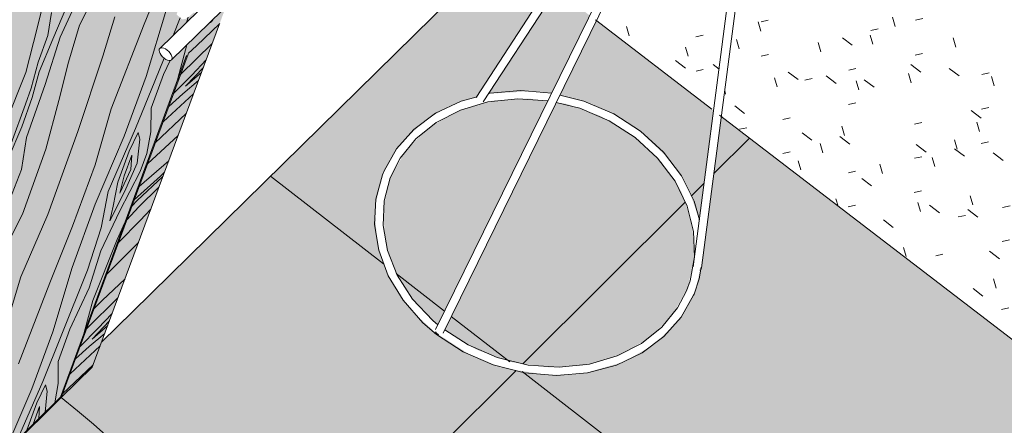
# Model space of a CAD drawing. Header units: centimetres. Extents: x -2274.6 to -2273.04, y 1316.35 to 1317.85.
# Tile 49 of 59: x -2273.532 to -2273.384, y 1317.1967 to 1317.2576. Entities that reach past the tile are written whole.
import ezdxf

# ---------------------------------------------------------------- set-up
doc = ezdxf.new("R2010")
doc.units = ezdxf.units.CM
for name, color, linetype, lineweight in [('_Przerywana-1', 254, 'Continuous', 9), ('Drzwi', 7, 'Continuous', 9), ('Drzwi-1', 250, 'Continuous', 9), ('Drzwi-3', 254, 'Continuous', 9), ('Oprawy oświetleniowe', 7, 'Continuous', 9), ('Stropy', 7, 'Continuous', 9), ('Wzór powierzchni', 7, 'Continuous', 9), ('Wzór powierzchni-1', 250, 'Continuous', 9), ('Wzór powierzchni-4', 10, 'Continuous', 9), ('Ściany', 7, 'Continuous', 9)]:
    doc.layers.add(name, color=color, linetype=linetype, lineweight=lineweight)
doc.layers.add('Drzwi-2', color=7, linetype='Continuous', lineweight=9, true_color=0xebd9b4)
doc.layers.add('Wzór powierzchni-3', color=7, linetype='Continuous', lineweight=9, true_color=0xf1ebe7)

# ---------------------------------------------------------------- blocks, each defined once
blk = doc.blocks.new('FP_1-Aksono')
at = {"layer": 'Drzwi-2'}
h = blk.add_hatch(color=256, dxfattribs=at)
h.paths.add_polyline_path([(-2273.60409, 1317.12387), (-2273.59929, 1317.12859), (-2273.5547, 1317.25947), (-2273.47597, 1317.33558), (-2273.50183, 1317.26558), (-2273.49944, 1317.26373), (-2273.4694, 1317.34465), (-2273.55845, 1317.2586), (-2273.59231, 1317.15863)])
h.paths.add_polyline_path([(-2273.52576, 1317.20081), (-2273.52109, 1317.2054), (-2273.501, 1317.25953), (-2273.50256, 1317.25791), (-2273.50318, 1317.25729), (-2273.50333, 1317.25717), (-2273.50339, 1317.25715), (-2273.50344, 1317.25715), (-2273.5058, 1317.25484), (-2273.50915, 1317.24576)])
h.paths.add_polyline_path([(-2273.50358, 1317.26044), (-2273.50164, 1317.26233), (-2273.50273, 1317.26316), (-2273.50364, 1317.26049)])
blk = doc.blocks.new('FP_2-Aksono')
at = {"layer": 'Drzwi-2'}
h = blk.add_hatch(color=256, dxfattribs=at)
h.paths.add_polyline_path([(-2273.52576, 1317.20081), (-2273.5058, 1317.25484), (-2273.50604, 1317.25461), (-2273.52587, 1317.2009)])
h.paths.add_polyline_path([(-2273.50369, 1317.26055), (-2273.50273, 1317.26316), (-2273.50285, 1317.26325), (-2273.50377, 1317.26063), (-2273.50373, 1317.26059)])
h.paths.add_polyline_path([(-2273.50183, 1317.26558), (-2273.47597, 1317.33558), (-2273.47638, 1317.33519), (-2273.4763, 1317.33513), (-2273.50195, 1317.26567), (-2273.50189, 1317.26562)])
blk = doc.blocks.new('FP_5-Aksono')
at = {"layer": 'Drzwi-2'}
h = blk.add_hatch(color=256, dxfattribs=at)
h.paths.add_polyline_path([(-2273.59895, 1317.12911), (-2273.52588, 1317.20089), (-2273.50604, 1317.25461), (-2273.50936, 1317.25144), (-2273.50985, 1317.25152), (-2273.5101, 1317.25165), (-2273.51054, 1317.25199), (-2273.51093, 1317.25257), (-2273.51103, 1317.25301), (-2273.51085, 1317.25335), (-2273.50551, 1317.25856), (-2273.50589, 1317.25862), (-2273.50641, 1317.25813), (-2273.50712, 1317.25766), (-2273.50755, 1317.25763), (-2273.50768, 1317.25767), (-2273.50843, 1317.25837), (-2273.50807, 1317.25935), (-2273.50669, 1317.2613), (-2273.50533, 1317.26274), (-2273.50518, 1317.26294), (-2273.50552, 1317.26283), (-2273.50578, 1317.2629), (-2273.50655, 1317.2635), (-2273.50613, 1317.26462), (-2273.50482, 1317.26648), (-2273.50341, 1317.26797), (-2273.50255, 1317.26864), (-2273.50197, 1317.26844), (-2273.50142, 1317.26803), (-2273.50145, 1317.26762), (-2273.50168, 1317.26687), (-2273.50217, 1317.26584), (-2273.50195, 1317.26567), (-2273.4763, 1317.33513), (-2273.55451, 1317.25951), (-2273.58889, 1317.15863)])
h.paths.add_polyline_path([(-2273.50921, 1317.25152), (-2273.50912, 1317.25165), (-2273.50918, 1317.25159)])
h.paths.add_polyline_path([(-2273.5038, 1317.26067), (-2273.50285, 1317.26325), (-2273.50385, 1317.26396), (-2273.50435, 1317.26339), (-2273.50389, 1317.26321), (-2273.50356, 1317.26289), (-2273.50335, 1317.26282), (-2273.50337, 1317.26239), (-2273.50355, 1317.26171), (-2273.50394, 1317.26089), (-2273.50384, 1317.26072)])
blk = doc.blocks.new('FP_9-Aksono')
at = {"layer": 'Wzór powierzchni-3'}
h = blk.add_hatch(color=256, dxfattribs=at)
h.paths.add_polyline_path([(-2273.89378, 1316.58642), (-2273.89301, 1316.58725), (-2273.89341, 1316.58865), (-2273.89379, 1316.59034), (-2273.89417, 1316.5979), (-2273.89267, 1316.60572), (-2273.89053, 1316.6105), (-2273.88957, 1316.61266), (-2273.88815, 1316.61453), (-2273.88801, 1316.61524), (-2273.88502, 1316.62192), (-2273.88054, 1316.62772), (-2273.8748, 1316.63235), (-2273.86804, 1316.63559), (-2273.86468, 1316.63636), (-2273.86418, 1316.63682), (-2273.86409, 1316.63682), (-2273.86398, 1316.63701), (-2273.83077, 1316.67087), (-2273.8307, 1316.67089), (-2273.83064, 1316.67088), (-2273.83058, 1316.67089), (-2273.83059, 1316.67116), (-2273.82683, 1316.675), (-2273.82644, 1316.67501), (-2273.8222, 1316.67116), (-2273.82212, 1316.67095), (-2273.82212, 1316.67084), (-2273.82199, 1316.67092), (-2273.79547, 1316.64717), (-2273.78619, 1316.65674), (-2273.78457, 1316.66176), (-2273.78716, 1316.66272), (-2273.7949, 1316.66722), (-2273.80171, 1316.67294), (-2273.80736, 1316.67969), (-2273.80812, 1316.68103), (-2273.81007, 1316.68312), (-2273.81543, 1316.69106), (-2273.81937, 1316.69963), (-2273.8218, 1316.70861), (-2273.8219, 1316.70971), (-2273.82272, 1316.71004), (-2273.82299, 1316.71032), (-2273.82299, 1316.71041), (-2273.82218, 1316.71266), (-2273.82263, 1316.7181), (-2273.82192, 1316.72677), (-2273.81928, 1316.73668), (-2273.81548, 1316.7448), (-2273.81029, 1316.75212), (-2273.80386, 1316.75847), (-2273.79635, 1316.76366), (-2273.78798, 1316.76756), (-2273.77897, 1316.77008), (-2273.76956, 1316.77114), (-2273.75999, 1316.77072), (-2273.75053, 1316.76884), (-2273.74142, 1316.76553), (-2273.7329, 1316.76089), (-2273.72609, 1316.75569), (-2273.75617, 1316.79749), (-2273.75718, 1316.79932), (-2273.75788, 1316.80147), (-2273.75811, 1316.80316), (-2273.75788, 1316.80568), (-2273.75387, 1316.81708), (-2273.75364, 1316.81764), (-2273.75253, 1316.81923), (-2273.75153, 1316.82043), (-2273.74942, 1316.82197), (-2273.74333, 1316.82552), (-2273.74046, 1316.8334), (-2273.7398, 1316.83452), (-2273.73919, 1316.83533), (-2273.73805, 1316.83653), (-2273.73718, 1316.8373), (-2273.73515, 1316.83874), (-2273.7331, 1316.83994), (-2273.67568, 1316.87324), (-2273.66182, 1316.89553), (-2273.661, 1316.89664), (-2273.6603, 1316.89735), (-2273.65877, 1316.8988), (-2273.65747, 1316.89978), (-2273.65576, 1316.90094), (-2273.65406, 1316.90181), (-2273.65331, 1316.90212), (-2273.65216, 1316.90254), (-2273.64999, 1316.90295), (-2273.6488, 1316.90295), (-2273.64788, 1316.90289), (-2273.64596, 1316.90228), (-2273.64503, 1316.90196), (-2273.64342, 1316.90087), (-2273.64198, 1316.89929), (-2273.60224, 1316.84643), (-2273.57711, 1316.87235), (-2273.63716, 1316.92254), (-2273.6388, 1316.92161), (-2273.64178, 1316.9241), (-2273.64115, 1316.92587), (-2273.64437, 1316.92857), (-2273.60529, 1317.03809), (-2273.55202, 1317.09121), (-2273.45917, 1317.01676), (-2273.43427, 1317.04229), (-2273.43418, 1317.04219), (-2273.43421, 1317.04245), (-2273.43081, 1317.0459), (-2273.43075, 1317.04584), (-2273.43073, 1317.04584), (-2273.43075, 1317.04601), (-2273.39857, 1317.07898), (-2273.39851, 1317.07902), (-2273.39844, 1317.07907), (-2273.39836, 1317.07902), (-2273.39839, 1317.07925), (-2273.39503, 1317.08265), (-2273.39497, 1317.08259), (-2273.39495, 1317.0826), (-2273.39497, 1317.08276), (-2273.3632, 1317.11531), (-2273.36315, 1317.11535), (-2273.36308, 1317.11541), (-2273.36299, 1317.11535), (-2273.36302, 1317.11557), (-2273.35981, 1317.11887), (-2273.35945, 1317.11888), (-2273.35525, 1317.11557), (-2273.35517, 1317.11528), (-2273.35503, 1317.11533), (-2273.3313, 1317.0969), (-2273.2474, 1317.18387), (-2273.31785, 1317.23712), (-2273.36323, 1317.19114), (-2273.37073, 1317.19689), (-2273.36958, 1317.19938), (-2273.42652, 1317.24302), (-2273.42954, 1317.22014), (-2273.42979, 1317.21969), (-2273.43046, 1317.21684), (-2273.43283, 1317.21256), (-2273.43652, 1317.20888), (-2273.43951, 1317.20715), (-2273.44134, 1317.20614), (-2273.44669, 1317.2046), (-2273.4486, 1317.2043), (-2273.45307, 1317.20427), (-2273.45805, 1317.20506), (-2273.46003, 1317.2055), (-2273.46454, 1317.2074), (-2273.46954, 1317.2106), (-2273.47254, 1317.21336), (-2273.47395, 1317.215), (-2273.47497, 1317.21632), (-2273.47669, 1317.21945), (-2273.47749, 1317.22155), (-2273.47829, 1317.22418), (-2273.47861, 1317.22931), (-2273.47749, 1317.23421), (-2273.47501, 1317.23861), (-2273.47132, 1317.24224), (-2273.46853, 1317.24395), (-2273.46597, 1317.24517), (-2273.4652, 1317.24542), (-2273.46329, 1317.24602), (-2273.45236, 1317.26282), (-2273.45947, 1317.26828), (-2273.5197, 1317.20914), (-2273.52109, 1317.2054), (-2273.52576, 1317.20081), (-2273.52588, 1317.20089), (-2273.59895, 1317.12911), (-2273.59908, 1317.12922), (-2273.59929, 1317.12859), (-2273.60409, 1317.12387), (-2273.60544, 1317.12496), (-2273.97766, 1316.75949), (-2273.97808, 1316.75651), (-2273.98354, 1316.75115), (-2273.98375, 1316.75134), (-2273.98378, 1316.75112), (-2274.02063, 1316.71493), (-2274.01887, 1316.71315), (-2274.00429, 1316.72606), (-2273.89204, 1316.61292), (-2273.89742, 1316.59011), (-2273.89378, 1316.58642)])
h.paths.add_polyline_path([(-2273.89183, 1316.58841), (-2273.88698, 1316.59338), (-2273.88901, 1316.60045), (-2273.88935, 1316.60805), (-2273.88886, 1316.61067), (-2273.89135, 1316.60512), (-2273.89271, 1316.59775), (-2273.89234, 1316.59019), (-2273.89213, 1316.58948)])
h.paths.add_polyline_path([(-2273.82614, 1316.66691), (-2273.826, 1316.66699), (-2273.82628, 1316.66695), (-2273.82614, 1316.66691)])
h.paths.add_polyline_path([(-2273.42631, 1317.04227), (-2273.4263, 1317.04234), (-2273.42631, 1317.04228), (-2273.42631, 1317.04227)])
h.paths.add_polyline_path([(-2273.39054, 1317.07907), (-2273.39052, 1317.07913), (-2273.39054, 1317.07907)])
h.paths.add_polyline_path([(-2273.35859, 1317.11193), (-2273.35858, 1317.11199), (-2273.3586, 1317.11193)])
h.paths.add_polyline_path([(-2273.45205, 1317.20536), (-2273.44705, 1317.20566), (-2273.44187, 1317.20715), (-2273.43739, 1317.20976), (-2273.43717, 1317.20994), (-2273.43389, 1317.21321), (-2273.43156, 1317.21742), (-2273.43054, 1317.2221), (-2273.43095, 1317.22717), (-2273.43256, 1317.23176), (-2273.43551, 1317.23621), (-2273.43946, 1317.23998), (-2273.4444, 1317.24295), (-2273.44486, 1317.24316), (-2273.44976, 1317.24491), (-2273.45076, 1317.24507), (-2273.45133, 1317.24516), (-2273.46817, 1317.21093), (-2273.46361, 1317.20817), (-2273.46328, 1317.208), (-2273.45821, 1317.20618), (-2273.45794, 1317.20612), (-2273.45336, 1317.20544), (-2273.45257, 1317.20539)])
h.paths.add_polyline_path([(-2273.46916, 1317.21175), (-2273.45265, 1317.24535), (-2273.45529, 1317.2457), (-2273.45567, 1317.24573), (-2273.46084, 1317.24542), (-2273.46621, 1317.24382), (-2273.46624, 1317.24381), (-2273.47045, 1317.24137), (-2273.47073, 1317.24114), (-2273.47404, 1317.23782), (-2273.47632, 1317.23378), (-2273.47738, 1317.22912), (-2273.47704, 1317.22414), (-2273.47543, 1317.21945), (-2273.47254, 1317.215), (-2273.46917, 1317.21176)])
h.paths.add_polyline_path([(-2273.42982, 1317.2275), (-2273.42769, 1317.24391), (-2273.4453, 1317.25741), (-2273.4508, 1317.24623), (-2273.44821, 1317.24557), (-2273.4462, 1317.245), (-2273.44235, 1317.24316), (-2273.43863, 1317.24067), (-2273.4345, 1317.23673), (-2273.43215, 1317.23344), (-2273.43132, 1317.23176), (-2273.42986, 1317.22761)])
h.paths.add_polyline_path([(-2273.46156, 1317.2464), (-2273.4606, 1317.2465), (-2273.45536, 1317.2468), (-2273.45208, 1317.24651), (-2273.44633, 1317.25821), (-2273.45136, 1317.26206), (-2273.46153, 1317.24644)])
blk = doc.blocks.new('FP_20-Aksono')
at = {"layer": 'Wzór powierzchni-4'}
for p, q in [((-2273.42057, 1317.25584), (-2273.42097, 1317.25722)), ((-2273.41947, 1317.25751), (-2273.42055, 1317.25726)), ((-2273.4004, 1317.25655), (-2273.40079, 1317.25794)), ((-2273.39625, 1317.25772), (-2273.39735, 1317.25747)), ((-2273.44039, 1317.25515), (-2273.44079, 1317.25652)), ((-2273.42927, 1317.25522), (-2273.43034, 1317.25497)), ((-2273.40374, 1317.25387), (-2273.40414, 1317.25526)), ((-2273.40294, 1317.25618), (-2273.40404, 1317.25592)), ((-2273.42384, 1317.25319), (-2273.42424, 1317.25457)), ((-2273.41158, 1317.25276), (-2273.41198, 1317.25414)), ((-2273.40833, 1317.25486), (-2273.40684, 1317.25372)), ((-2273.39127, 1317.25344), (-2273.39166, 1317.25484)), ((-2273.43153, 1317.25209), (-2273.43193, 1317.25346)), ((-2273.41946, 1317.25235), (-2273.42054, 1317.2521)), ((-2273.39629, 1317.25251), (-2273.39739, 1317.25226)), ((-2273.4334, 1317.25143), (-2273.43194, 1317.25031)), ((-2273.42778, 1317.25086), (-2273.42686, 1317.25015)), ((-2273.39805, 1317.25083), (-2273.39655, 1317.24969)), ((-2273.42924, 1317.25009), (-2273.43031, 1317.24984)), ((-2273.41646, 1317.24971), (-2273.41498, 1317.24858)), ((-2273.40629, 1317.25022), (-2273.40738, 1317.24997)), ((-2273.39801, 1317.2481), (-2273.3984, 1317.24949)), ((-2273.39226, 1317.25025), (-2273.39076, 1317.24911)), ((-2273.38624, 1317.24959), (-2273.38736, 1317.24934)), ((-2273.41816, 1317.24748), (-2273.41856, 1317.24885)), ((-2273.41289, 1317.24871), (-2273.41398, 1317.24846)), ((-2273.41076, 1317.24913), (-2273.40928, 1317.24799)), ((-2273.40587, 1317.24701), (-2273.40627, 1317.2484)), ((-2273.40504, 1317.24855), (-2273.40355, 1317.24741)), ((-2273.38551, 1317.24764), (-2273.3859, 1317.24904)), ((-2273.42588, 1317.2464), (-2273.42601, 1317.24686)), ((-2273.40631, 1317.24506), (-2273.4074, 1317.24481)), ((-2273.42451, 1317.24461), (-2273.42303, 1317.24349)), ((-2273.38897, 1317.24391), (-2273.38747, 1317.24277)), ((-2273.3863, 1317.24439), (-2273.38742, 1317.24414)), ((-2273.41618, 1317.24283), (-2273.41726, 1317.24258)), ((-2273.39637, 1317.24214), (-2273.39747, 1317.2419)), ((-2273.38772, 1317.24077), (-2273.38811, 1317.24216)), ((-2273.42271, 1317.24135), (-2273.42378, 1317.24111)), ((-2273.41438, 1317.2406), (-2273.41291, 1317.23947)), ((-2273.40799, 1317.2402), (-2273.40839, 1317.24158)), ((-2273.41129, 1317.23759), (-2273.41168, 1317.23897)), ((-2273.4087, 1317.24001), (-2273.40721, 1317.23887)), ((-2273.39109, 1317.23813), (-2273.39148, 1317.23952)), ((-2273.38636, 1317.23921), (-2273.38747, 1317.23896)), ((-2273.41618, 1317.23772), (-2273.41726, 1317.23748)), ((-2273.39724, 1317.2388), (-2273.39575, 1317.23766)), ((-2273.39148, 1317.23819), (-2273.38998, 1317.23705)), ((-2273.38568, 1317.23758), (-2273.38418, 1317.23644)), ((-2273.41457, 1317.235), (-2273.41496, 1317.23636)), ((-2273.39641, 1317.23699), (-2273.3975, 1317.23675)), ((-2273.39445, 1317.23551), (-2273.39484, 1317.23689)), ((-2273.40634, 1317.2348), (-2273.40743, 1317.23456)), ((-2273.4023, 1317.23447), (-2273.40269, 1317.23585)), ((-2273.40542, 1317.23374), (-2273.40394, 1317.23261)), ((-2273.39645, 1317.23186), (-2273.39754, 1317.23162)), ((-2273.40899, 1317.22958), (-2273.4093, 1317.23066)), ((-2273.39661, 1317.22874), (-2273.397, 1317.23011)), ((-2273.38873, 1317.22976), (-2273.38912, 1317.23114)), ((-2273.40636, 1317.22969), (-2273.40745, 1317.22946)), ((-2273.39521, 1317.22969), (-2273.39372, 1317.22855)), ((-2273.38945, 1317.22906), (-2273.38796, 1317.22792)), ((-2273.38313, 1317.22962), (-2273.38424, 1317.22938)), ((-2273.40216, 1317.2275), (-2273.40068, 1317.22636)), ((-2273.38983, 1317.22818), (-2273.39093, 1317.22794)), ((-2273.38319, 1317.22449), (-2273.3843, 1317.22425)), ((-2273.39875, 1317.22201), (-2273.39914, 1317.22338)), ((-2273.38619, 1317.22279), (-2273.38469, 1317.22164)), ((-2273.39321, 1317.22236), (-2273.3943, 1317.22213)), ((-2273.38521, 1317.21726), (-2273.3856, 1317.21863)), ((-2273.38869, 1317.21718), (-2273.3872, 1317.21604)), ((-2273.38332, 1317.21429), (-2273.38443, 1317.21406))]:
    blk.add_line(p, q, dxfattribs=at)
blk = doc.blocks.new('FP_29-Aksono')
at = {"layer": 'Drzwi-3'}
for p, q in [((-2273.50544, 1317.25366), (-2273.50194, 1317.25699)), ((-2273.50784, 1317.24933), (-2273.50305, 1317.254)), ((-2273.50667, 1317.25248), (-2273.50544, 1317.25366)), ((-2273.50614, 1317.24924), (-2273.50396, 1317.25155)), ((-2273.50706, 1317.2476), (-2273.50439, 1317.2504)), ((-2273.50706, 1317.2476), (-2273.50467, 1317.24965)), ((-2273.50889, 1317.24648), (-2273.50615, 1317.24924)), ((-2273.50749, 1317.24643), (-2273.50512, 1317.24843)), ((-2273.51046, 1317.24222), (-2273.50586, 1317.24645)), ((-2273.5096, 1317.24454), (-2273.50749, 1317.24643)), ((-2273.51163, 1317.23906), (-2273.50696, 1317.24347)), ((-2273.5128, 1317.2359), (-2273.50818, 1317.24018)), ((-2273.51404, 1317.23252), (-2273.5096, 1317.23636)), ((-2273.51084, 1317.23408), (-2273.51022, 1317.23469)), ((-2273.51479, 1317.23052), (-2273.51084, 1317.23408)), ((-2273.51435, 1317.2304), (-2273.51047, 1317.23402)), ((-2273.51409, 1317.22944), (-2273.51107, 1317.2324)), ((-2273.51511, 1317.22963), (-2273.51435, 1317.2304)), ((-2273.5159, 1317.22751), (-2273.51409, 1317.22944)), ((-2273.51392, 1317.22743), (-2273.51228, 1317.22913)), ((-2273.51715, 1317.22411), (-2273.51392, 1317.22743)), ((-2273.51526, 1317.22299), (-2273.51414, 1317.22411)), ((-2273.51891, 1317.21935), (-2273.51526, 1317.22299)), ((-2273.5196, 1317.21538), (-2273.51617, 1317.21866)), ((-2273.52192, 1317.21119), (-2273.51723, 1317.2158)), ((-2273.52081, 1317.21421), (-2273.5196, 1317.21538)), ((-2273.52113, 1317.2096), (-2273.51851, 1317.21235)), ((-2273.52024, 1317.21118), (-2273.5181, 1317.21345)), ((-2273.52293, 1317.20847), (-2273.52024, 1317.21118)), ((-2273.52113, 1317.2096), (-2273.51878, 1317.21163)), ((-2273.52154, 1317.20849), (-2273.51921, 1317.21046)), ((-2273.52444, 1317.20439), (-2273.51991, 1317.20857)), ((-2273.52361, 1317.20662), (-2273.52154, 1317.20849)), ((-2273.52555, 1317.20137), (-2273.52097, 1317.20572))]:
    blk.add_line(p, q, dxfattribs=at)
blk = doc.blocks.new('FP_30-Aksono')
at = {"layer": 'Drzwi-3'}
for p, q in [((-2273.47672, 1317.334), (-2273.47659, 1317.33391)), ((-2273.47812, 1317.3302), (-2273.478, 1317.3301)), ((-2273.47877, 1317.32844), (-2273.47865, 1317.32834)), ((-2273.4795, 1317.32646), (-2273.47937, 1317.32639)), ((-2273.48067, 1317.32328), (-2273.48055, 1317.3232)), ((-2273.48179, 1317.32028), (-2273.48166, 1317.32019)), ((-2273.48348, 1317.31568), (-2273.48335, 1317.3156)), ((-2273.48477, 1317.3122), (-2273.48464, 1317.31211)), ((-2273.48546, 1317.31032), (-2273.48534, 1317.31023)), ((-2273.48593, 1317.30905), (-2273.48581, 1317.30895)), ((-2273.48646, 1317.30761), (-2273.48634, 1317.3075)), ((-2273.48772, 1317.3042), (-2273.48761, 1317.30408)), ((-2273.49005, 1317.29789), (-2273.48993, 1317.2978)), ((-2273.49218, 1317.29214), (-2273.49205, 1317.29205)), ((-2273.49352, 1317.28852), (-2273.4934, 1317.28842)), ((-2273.49414, 1317.28683), (-2273.49402, 1317.28673)), ((-2273.49484, 1317.28494), (-2273.49471, 1317.28487)), ((-2273.49596, 1317.28191), (-2273.49583, 1317.28182)), ((-2273.49702, 1317.27903), (-2273.49689, 1317.27895)), ((-2273.49864, 1317.27465), (-2273.49851, 1317.27456)), ((-2273.49987, 1317.27132), (-2273.49974, 1317.27123)), ((-2273.50053, 1317.26953), (-2273.50041, 1317.26943)), ((-2273.50098, 1317.26831), (-2273.50086, 1317.26821)), ((-2273.50149, 1317.26693), (-2273.50137, 1317.26683)), ((-2273.50695, 1317.25215), (-2273.50683, 1317.25206)), ((-2273.50823, 1317.24868), (-2273.50811, 1317.24859)), ((-2273.50882, 1317.24707), (-2273.50871, 1317.24697)), ((-2273.50949, 1317.24526), (-2273.50936, 1317.24519)), ((-2273.51056, 1317.24236), (-2273.51044, 1317.24228)), ((-2273.51158, 1317.23962), (-2273.51146, 1317.23953)), ((-2273.51313, 1317.23542), (-2273.513, 1317.23534)), ((-2273.5143, 1317.23224), (-2273.51418, 1317.23215)), ((-2273.51494, 1317.23052), (-2273.51482, 1317.23043)), ((-2273.51537, 1317.22936), (-2273.51525, 1317.22926)), ((-2273.51585, 1317.22804), (-2273.51574, 1317.22794)), ((-2273.517, 1317.22492), (-2273.51689, 1317.22481)), ((-2273.51913, 1317.21915), (-2273.51902, 1317.21906)), ((-2273.52107, 1317.2139), (-2273.52096, 1317.21381)), ((-2273.5223, 1317.21058), (-2273.52219, 1317.21049)), ((-2273.52287, 1317.20904), (-2273.52276, 1317.20894)), ((-2273.52351, 1317.20731), (-2273.52339, 1317.20724)), ((-2273.52453, 1317.20453), (-2273.52442, 1317.20445)), ((-2273.52551, 1317.2019), (-2273.52539, 1317.20182))]:
    blk.add_line(p, q, dxfattribs=at)
blk = doc.blocks.new('FP_33-Aksono')
at = {"layer": 'Drzwi-3'}
for p, q in [((-2273.52301, 1317.25672), (-2273.51731, 1317.26803)), ((-2273.5133, 1317.25687), (-2273.50975, 1317.26573)), ((-2273.52594, 1317.25492), (-2273.5214, 1317.26485)), ((-2273.52938, 1317.2563), (-2273.52794, 1317.26221)), ((-2273.5278, 1317.2552), (-2273.52722, 1317.25866)), ((-2273.52701, 1317.25466), (-2273.52492, 1317.25958)), ((-2273.51299, 1317.24905), (-2273.50993, 1317.25913)), ((-2273.52466, 1317.25121), (-2273.52301, 1317.25672)), ((-2273.5195, 1317.25211), (-2273.51769, 1317.25799)), ((-2273.51825, 1317.24418), (-2273.5133, 1317.25687)), ((-2273.50896, 1317.25519), (-2273.50789, 1317.25786)), ((-2273.50695, 1317.25715), (-2273.5067, 1317.25793)), ((-2273.5311, 1317.24964), (-2273.52938, 1317.2563)), ((-2273.52923, 1317.25119), (-2273.5278, 1317.2552)), ((-2273.52909, 1317.24976), (-2273.52701, 1317.25466)), ((-2273.52816, 1317.24781), (-2273.52594, 1317.25492)), ((-2273.50822, 1317.24871), (-2273.50687, 1317.25377)), ((-2273.5303, 1317.24728), (-2273.52923, 1317.25119)), ((-2273.5261, 1317.24543), (-2273.52466, 1317.25121)), ((-2273.52329, 1317.24077), (-2273.5195, 1317.25211)), ((-2273.5117, 1317.24831), (-2273.5103, 1317.25181)), ((-2273.51037, 1317.24935), (-2273.5094, 1317.25145)), ((-2273.53415, 1317.24197), (-2273.5311, 1317.24964)), ((-2273.53015, 1317.24587), (-2273.52909, 1317.24976)), ((-2273.51224, 1317.24428), (-2273.51037, 1317.24935)), ((-2273.53099, 1317.23989), (-2273.52816, 1317.24781)), ((-2273.51628, 1317.24008), (-2273.51299, 1317.24905)), ((-2273.51462, 1317.24121), (-2273.5117, 1317.24831)), ((-2273.53115, 1317.24489), (-2273.5303, 1317.24728)), ((-2273.53327, 1317.23895), (-2273.53115, 1317.24489)), ((-2273.53171, 1317.2415), (-2273.53015, 1317.24586)), ((-2273.52808, 1317.23812), (-2273.5261, 1317.24543)), ((-2273.52067, 1317.23579), (-2273.51825, 1317.24418)), ((-2273.51229, 1317.24075), (-2273.51224, 1317.24428)), ((-2273.53376, 1317.23667), (-2273.53171, 1317.2415)), ((-2273.5278, 1317.22833), (-2273.52329, 1317.24077)), ((-2273.51462, 1317.24121), (-2273.51871, 1317.23177)), ((-2273.51555, 1317.23781), (-2273.51421, 1317.24061)), ((-2273.51421, 1317.24061), (-2273.51395, 1317.23963)), ((-2273.51289, 1317.23746), (-2273.51229, 1317.24075)), ((-2273.53176, 1317.23505), (-2273.53099, 1317.23989)), ((-2273.52065, 1317.22987), (-2273.51628, 1317.24008)), ((-2273.51395, 1317.23963), (-2273.51434, 1317.23604)), ((-2273.53159, 1317.22838), (-2273.52808, 1317.23812)), ((-2273.51725, 1317.23319), (-2273.51555, 1317.23781)), ((-2273.51388, 1317.23477), (-2273.51289, 1317.23746)), ((-2273.51628, 1317.23414), (-2273.51515, 1317.23722)), ((-2273.51624, 1317.23173), (-2273.51434, 1317.23604)), ((-2273.51515, 1317.23722), (-2273.51531, 1317.23509)), ((-2273.53561, 1317.22521), (-2273.53176, 1317.23505)), ((-2273.52405, 1317.22654), (-2273.52067, 1317.23579)), ((-2273.51702, 1317.22876), (-2273.51388, 1317.23477)), ((-2273.51693, 1317.23154), (-2273.51531, 1317.23509)), ((-2273.51797, 1317.22954), (-2273.51725, 1317.23319)), ((-2273.51693, 1317.23154), (-2273.51628, 1317.23414)), ((-2273.51978, 1317.2263), (-2273.51871, 1317.23177)), ((-2273.51847, 1317.22734), (-2273.51624, 1317.23173)), ((-2273.52414, 1317.22033), (-2273.52065, 1317.22987)), ((-2273.51981, 1317.22287), (-2273.51702, 1317.22876)), ((-2273.51847, 1317.22734), (-2273.51797, 1317.22954)), ((-2273.5371, 1317.2175), (-2273.53159, 1317.22838)), ((-2273.53184, 1317.21893), (-2273.5278, 1317.22833)), ((-2273.51734, 1317.22456), (-2273.5162, 1317.22709)), ((-2273.52746, 1317.21806), (-2273.52405, 1317.22654)), ((-2273.52181, 1317.21994), (-2273.51978, 1317.2263)), ((-2273.52102, 1317.21542), (-2273.51734, 1317.22456)), ((-2273.52155, 1317.2173), (-2273.51981, 1317.22287)), ((-2273.52705, 1317.21071), (-2273.52414, 1317.22033)), ((-2273.52575, 1317.21007), (-2273.52181, 1317.21994)), ((-2273.53356, 1317.21331), (-2273.53184, 1317.21893)), ((-2273.5322, 1317.2059), (-2273.52746, 1317.21806)), ((-2273.52445, 1317.2111), (-2273.52155, 1317.2173)), ((-2273.5223, 1317.2106), (-2273.52102, 1317.21542)), ((-2273.52623, 1317.20625), (-2273.52445, 1317.2111)), ((-2273.53019, 1317.20213), (-2273.52705, 1317.21071)), ((-2273.52855, 1317.20326), (-2273.52575, 1317.21007)), ((-2273.52624, 1317.20293), (-2273.52623, 1317.20625)), ((-2273.53425, 1317.19267), (-2273.53019, 1317.20213)), ((-2273.52855, 1317.20326), (-2273.53234, 1317.19454)), ((-2273.52944, 1317.20003), (-2273.52814, 1317.20272)), ((-2273.52814, 1317.20272), (-2273.52787, 1317.2018)), ((-2273.52674, 1317.20004), (-2273.52624, 1317.20293)), ((-2273.52787, 1317.2018), (-2273.52819, 1317.19862)), ((-2273.53095, 1317.19591), (-2273.52944, 1317.20003)), ((-2273.53, 1317.19684), (-2273.52903, 1317.19949)), ((-2273.52903, 1317.19949), (-2273.52915, 1317.19768))]:
    blk.add_line(p, q, dxfattribs=at)
blk = doc.blocks.new('FP_37-Aksono')
at = {"layer": 'Wzór powierzchni'}
for p, q in [((-2273.42764, 1317.23446), (-2273.42229, 1317.23978)), ((-2273.47731, 1317.22091), (-2273.4943, 1317.23408)), ((-2273.43104, 1317.23108), (-2273.4291, 1317.233)), ((-2273.45639, 1317.20589), (-2273.43199, 1317.23014)), ((-2273.46814, 1317.2138), (-2273.47543, 1317.21945)), ((-2273.45834, 1317.20621), (-2273.46714, 1317.21302)), ((-2273.97203, 1316.69354), (-2273.45739, 1317.2049)), ((-2273.32532, 1317.1031), (-2273.45648, 1317.20476))]:
    blk.add_line(p, q, dxfattribs=at)

msp = doc.modelspace()

# ---------------------------------------------------------------- linework, layer by layer
at = {"layer": '_Przerywana-1'}
msp.add_line((-2273.52576, 1317.20081), (-2273.59929, 1317.12859), dxfattribs=at)
at = {"layer": 'Drzwi'}
for p, q in [((-2273.51095, 1317.25325), (-2273.50139, 1317.26257)), ((-2273.49815, 1317.26231), (-2273.50919, 1317.25153)), ((-2273.50195, 1317.25696), (-2273.52109, 1317.2054)), ((-2273.50336, 1317.25722), (-2273.50339, 1317.25715)), ((-2273.50328, 1317.25731), (-2273.50333, 1317.25717)), ((-2273.5067, 1317.2524), (-2273.52576, 1317.20081)), ((-2273.51095, 1317.25325), (-2273.51102, 1317.25313)), ((-2273.52588, 1317.20089), (-2273.50693, 1317.25219)), ((-2273.52109, 1317.2054), (-2273.52576, 1317.20081)), ((-2273.59895, 1317.12911), (-2273.52588, 1317.20089)), ((-2273.52576, 1317.20081), (-2273.52588, 1317.2009))]:
    msp.add_line(p, q, dxfattribs=at)
for points in [[(-2273.50339, 1317.25715, 0), (-2273.5034, 1317.25715, 0), (-2273.50342, 1317.25716, 0)], [(-2273.50333, 1317.25717, 0), (-2273.50334, 1317.25716, 0), (-2273.50336, 1317.25715, 0), (-2273.50339, 1317.25715, 0)], [(-2273.50334, 1317.25716, 0), (-2273.50316, 1317.25729, 0), (-2273.50297, 1317.25747, 0)], [(-2273.51102, 1317.25313, 0), (-2273.51105, 1317.25294, 0), (-2273.51101, 1317.25272, 0), (-2273.5109, 1317.25248, 0), (-2273.51074, 1317.25223, 0), (-2273.51054, 1317.25199, 0), (-2273.5103, 1317.25177, 0), (-2273.51004, 1317.2516, 0), (-2273.50979, 1317.25149, 0), (-2273.50956, 1317.25143, 0), (-2273.50936, 1317.25144, 0), (-2273.50921, 1317.25152, 0), (-2273.50912, 1317.25165, 0)], [(-2273.50912, 1317.25165, 0), (-2273.50909, 1317.25184, 0), (-2273.50913, 1317.25206, 0), (-2273.50924, 1317.2523, 0), (-2273.5094, 1317.25255, 0), (-2273.5096, 1317.25279, 0), (-2273.50984, 1317.25301, 0), (-2273.5101, 1317.25318, 0), (-2273.51035, 1317.25329, 0), (-2273.51059, 1317.25335, 0), (-2273.51078, 1317.25334, 0), (-2273.51093, 1317.25326, 0)], [(-2273.52576, 1317.20081, 0), (-2273.52332, 1317.19885, 0), (-2273.52093, 1317.19684, 0), (-2273.5186, 1317.19477, 0)]]:
    msp.add_polyline3d(points, dxfattribs=at)
at = {"layer": 'Oprawy oświetleniowe'}
for p, q in [((-2273.46337, 1317.24589), (-2273.43843, 1317.28425)), ((-2273.43735, 1317.28357), (-2273.46232, 1317.24524)), ((-2273.46951, 1317.21104), (-2273.43459, 1317.2821)), ((-2273.43339, 1317.28161), (-2273.46837, 1317.21051)), ((-2273.43074, 1317.22044), (-2273.42318, 1317.27861)), ((-2273.42189, 1317.27841), (-2273.42949, 1317.22029)), ((-2273.42949, 1317.22029), (-2273.42949, 1317.22027))]:
    msp.add_line(p, q, dxfattribs=at)
for points in [[(-2273.45205, 1317.24654, 0), (-2273.45669, 1317.24692, 0), (-2273.46133, 1317.24651, 0), (-2273.46153, 1317.24646, 0)], [(-2273.46323, 1317.246, 0), (-2273.46565, 1317.24535, 0), (-2273.4695, 1317.24351, 0), (-2273.47275, 1317.24108, 0), (-2273.47534, 1317.23817, 0), (-2273.47722, 1317.23487, 0), (-2273.47747, 1317.23426, 0)], [(-2273.45261, 1317.24539, 0), (-2273.4571, 1317.24569, 0), (-2273.46161, 1317.24521, 0), (-2273.46576, 1317.24399, 0), (-2273.46941, 1317.24211, 0), (-2273.47245, 1317.23966, 0), (-2273.4748, 1317.23676, 0), (-2273.47629, 1317.23384, 0)], [(-2273.43947, 1317.23988, 0), (-2273.44341, 1317.2424, 0), (-2273.44779, 1317.24426, 0), (-2273.45135, 1317.24511, 0)], [(-2273.43869, 1317.24084, 0), (-2273.44271, 1317.24342, 0), (-2273.44718, 1317.24535, 0), (-2273.45079, 1317.24625, 0)], [(-2273.43869, 1317.24084, 0), (-2273.43524, 1317.23769, 0), (-2273.43251, 1317.23412, 0), (-2273.43059, 1317.23029, 0), (-2273.42982, 1317.2275, 0)], [(-2273.43947, 1317.23988, 0), (-2273.43611, 1317.23679, 0), (-2273.43348, 1317.2333, 0), (-2273.43166, 1317.22956, 0), (-2273.43069, 1317.22574, 0), (-2273.43055, 1317.22198, 0), (-2273.43123, 1317.21837, 0), (-2273.43179, 1317.21685, 0)], [(-2273.47747, 1317.23426, 0), (-2273.47845, 1317.23063, 0), (-2273.47865, 1317.22683, 0), (-2273.47804, 1317.22296, 0), (-2273.47661, 1317.21911, 0), (-2273.47438, 1317.21544, 0), (-2273.47138, 1317.21206, 0), (-2273.46933, 1317.2103, 0)], [(-2273.47629, 1317.23384, 0), (-2273.47723, 1317.23034, 0), (-2273.47738, 1317.22666, 0), (-2273.47672, 1317.2229, 0), (-2273.47524, 1317.21918, 0), (-2273.47295, 1317.21562, 0), (-2273.4699, 1317.21239, 0), (-2273.46914, 1317.21176, 0)], [(-2273.42958, 1317.22038, 0), (-2273.42984, 1317.21867, 0), (-2273.43062, 1317.21637, 0)], [(-2273.42949, 1317.22027, 0), (-2273.42954, 1317.22014, 0), (-2273.42962, 1317.22002, 0), (-2273.42974, 1317.21993, 0)], [(-2273.46812, 1317.21099, 0), (-2273.46461, 1317.20873, 0), (-2273.46023, 1317.20684, 0), (-2273.45558, 1317.20571, 0), (-2273.45089, 1317.20538, 0), (-2273.44636, 1317.20585, 0), (-2273.44219, 1317.20707, 0), (-2273.43853, 1317.20895, 0), (-2273.43548, 1317.21141, 0), (-2273.43312, 1317.21432, 0), (-2273.43179, 1317.21685, 0)], [(-2273.46933, 1317.2103, 0), (-2273.46532, 1317.2077, 0), (-2273.46085, 1317.20575, 0), (-2273.45611, 1317.20455, 0), (-2273.45131, 1317.20415, 0), (-2273.44665, 1317.20454, 0), (-2273.44231, 1317.2057, 0), (-2273.43845, 1317.20754, 0), (-2273.43517, 1317.20998, 0), (-2273.43257, 1317.2129, 0), (-2273.4307, 1317.2162, 0), (-2273.43062, 1317.21637, 0)], [(-2273.46931, 1317.21044, 0), (-2273.46942, 1317.21055, 0), (-2273.4695, 1317.21068, 0)], [(-2273.46902, 1317.2103, 0), (-2273.46917, 1317.21036, 0), (-2273.46931, 1317.21044, 0)]]:
    msp.add_polyline3d(points, dxfattribs=at)
at = {"layer": 'Stropy'}
for p, q in [((-2273.45947, 1317.26828), (-2273.51506, 1317.2137)), ((-2273.42794, 1317.24411), (-2273.44546, 1317.25754)), ((-2273.36962, 1317.19941), (-2273.4268, 1317.24323))]:
    msp.add_line(p, q, dxfattribs=at)
at = {"layer": 'Ściany'}
for p, q in [((-2273.44547, 1317.25754), (-2273.44546, 1317.25754)), ((-2273.42682, 1317.24325), (-2273.4268, 1317.24323)), ((-2273.51965, 1317.20919), (-2273.51506, 1317.2137))]:
    msp.add_line(p, q, dxfattribs=at)

# ---------------------------------------------------------------- block references
at = {"layer": 'Drzwi'}
for name in ['FP_29-Aksono', 'FP_33-Aksono', 'FP_30-Aksono']:
    msp.add_blockref(name, (0, 0), dxfattribs=at)
at = {"layer": 'Drzwi-1'}
for name in ['FP_1-Aksono', 'FP_5-Aksono', 'FP_2-Aksono']:
    msp.add_blockref(name, (0, 0), dxfattribs=at)
at = {"layer": 'Wzór powierzchni'}
for name in ['FP_20-Aksono', 'FP_37-Aksono']:
    msp.add_blockref(name, (0, 0), dxfattribs=at)
at = {"layer": 'Wzór powierzchni-1'}
msp.add_blockref('FP_9-Aksono', (0, 0), dxfattribs=at)

doc.saveas('drawing.dxf')
